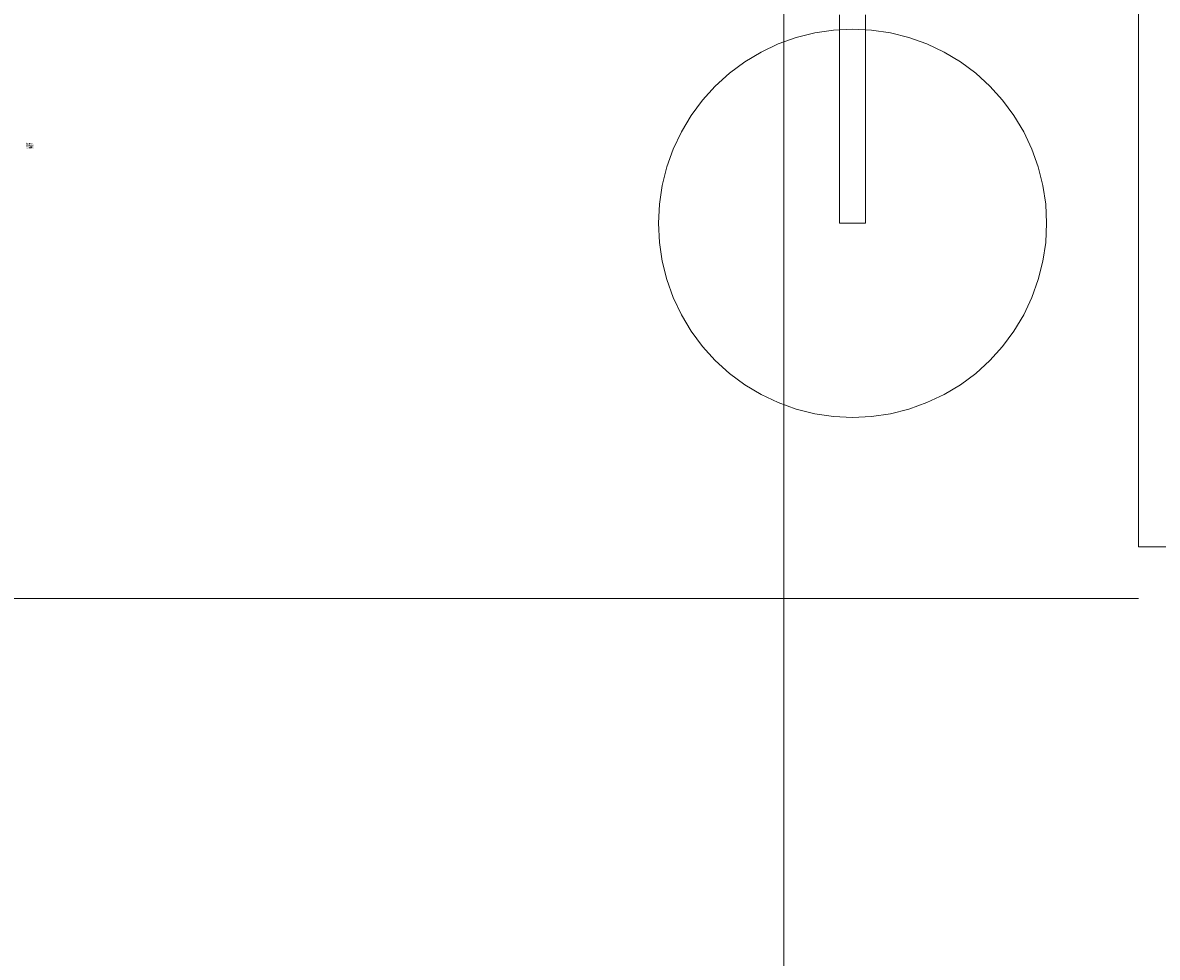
# Model space of a CAD drawing. Extents: x -620 to 300, y 62 to 1112.
# Tile 98 of 226: x -155 to -138, y 258 to 273. Entities that reach past the tile are written whole.
import ezdxf

# ---------------------------------------------------------------- set-up
doc = ezdxf.new("R2010")
doc.units = 0
doc.layers.get('0').update_dxf_attribs({"lineweight": 13})
doc.layers.add('60- 61 allgemeine Ausstattung- 4 Terrassen', color=9, linetype='Continuous', lineweight=9, true_color=0x808080)
doc.layers.add('AM_6', color=2, linetype='Continuous', lineweight=35, true_color=0xffff00)
doc.styles.get("Standard").update_dxf_attribs({"font": 'ARIALN.TTF'})

# ---------------------------------------------------------------- blocks, each defined once
blk = doc.blocks.new('Referenz-A06CPVSGL0')
at = {"layer": '60- 61 allgemeine Ausstattung- 4 Terrassen', "color": 0}
for p, q in [((-143.639, 214.053), (-143.639, 372.513)), ((-138.159, 335.853), (-138.159, 264.653)), ((-142.779, 269.653), (-142.779, 272.874)), ((-142.379, 272.874), (-142.379, 269.653)), ((-143.727, 272.425), (-143.449, 272.524)), ((-143.449, 272.524), (-143.164, 272.596)), ((-143.164, 272.596), (-142.873, 272.639)), ((-142.873, 272.639), (-142.579, 272.653)), ((-142.579, 272.653), (-142.284, 272.639)), ((-142.284, 272.639), (-141.993, 272.596)), ((-141.993, 272.596), (-141.708, 272.524)), ((-141.708, 272.524), (-141.43, 272.425)), ((-143.993, 272.299), (-143.727, 272.425)), ((-141.43, 272.425), (-141.164, 272.299)), ((-144.245, 272.148), (-143.993, 272.299)), ((-141.164, 272.299), (-140.912, 272.148)), ((-144.482, 271.972), (-144.245, 272.148)), ((-140.912, 272.148), (-140.675, 271.972)), ((-144.7, 271.775), (-144.482, 271.972)), ((-140.675, 271.972), (-140.457, 271.775)), ((-144.898, 271.557), (-144.7, 271.775)), ((-140.457, 271.775), (-140.259, 271.557)), ((-145.073, 271.32), (-144.898, 271.557)), ((-140.259, 271.557), (-140.084, 271.32)), ((-145.224, 271.068), (-145.073, 271.32)), ((-140.084, 271.32), (-139.933, 271.068)), ((-145.35, 270.801), (-145.224, 271.068)), ((-139.933, 271.068), (-139.807, 270.801)), ((-145.449, 270.524), (-145.35, 270.801)), ((-139.807, 270.801), (-139.708, 270.524)), ((-145.521, 270.239), (-145.449, 270.524)), ((-139.708, 270.524), (-139.636, 270.239)), ((-145.564, 269.947), (-145.521, 270.239)), ((-139.636, 270.239), (-139.593, 269.947)), ((-145.579, 269.653), (-145.564, 269.947)), ((-139.593, 269.947), (-139.579, 269.653)), ((-145.564, 269.359), (-145.579, 269.653)), ((-142.379, 269.653), (-142.779, 269.653)), ((-139.579, 269.653), (-139.593, 269.359)), ((-145.521, 269.068), (-145.564, 269.359)), ((-139.593, 269.359), (-139.636, 269.068)), ((-145.449, 268.783), (-145.521, 269.068)), ((-139.636, 269.068), (-139.708, 268.783)), ((-145.35, 268.505), (-145.449, 268.783)), ((-139.708, 268.783), (-139.807, 268.505)), ((-145.224, 268.239), (-145.35, 268.505)), ((-139.807, 268.505), (-139.933, 268.239)), ((-145.073, 267.987), (-145.224, 268.239)), ((-139.933, 268.239), (-140.084, 267.987)), ((-144.898, 267.75), (-145.073, 267.987)), ((-140.084, 267.987), (-140.259, 267.75)), ((-144.7, 267.532), (-144.898, 267.75)), ((-140.259, 267.75), (-140.457, 267.532)), ((-144.482, 267.334), (-144.7, 267.532)), ((-140.457, 267.532), (-140.675, 267.334)), ((-144.245, 267.159), (-144.482, 267.334)), ((-140.675, 267.334), (-140.912, 267.159)), ((-143.993, 267.008), (-144.245, 267.159)), ((-140.912, 267.159), (-141.164, 267.008)), ((-143.727, 266.882), (-143.993, 267.008)), ((-141.164, 267.008), (-141.43, 266.882)), ((-143.449, 266.783), (-143.727, 266.882)), ((-143.164, 266.711), (-143.449, 266.783)), ((-141.708, 266.783), (-141.993, 266.711)), ((-141.43, 266.882), (-141.708, 266.783)), ((-142.873, 266.668), (-143.164, 266.711)), ((-142.579, 266.653), (-142.873, 266.668)), ((-142.284, 266.668), (-142.579, 266.653)), ((-141.993, 266.711), (-142.284, 266.668)), ((-138.159, 264.653), (26.901, 264.653)), ((-275.639, 263.853), (-138.159, 263.853))]:
    blk.add_line(p, q, dxfattribs=at)
blk = doc.blocks.new('Blockreferenz-A06CPVWWL0')
at = {"layer": 'AM_6', "char_height": 0.01, "attachment_point": 1}
for s, insert in [('{\\fArial Narrow;SPELSBERG}', (-155.354, 270.892)), ('{\\fArial Narrow;Spelsberg}', (-155.354, 270.872)), ('{\\fArial Narrow;$CNSORDERNO.}', (-155.354, 270.852)), ('{\\fArial Narrow;1}', (-155.354, 270.902)), ('{\\fArial Narrow;Deckel_TK1813-6-t}', (-155.354, 270.882)), ('{\\fArial Narrow;Deckel_TK1813-6-t}', (-155.354, 270.862)), ('{\\fArial Narrow;Deckel_TK1813-6-t}', (-155.354, 270.842)), ('{\\fArial Narrow;Deckel_TK1813-6-t}', (-155.354, 270.832)), ('{\\fArial Narrow;Deckel_TK1813-6-t}', (-155.354, 270.822))]:
    blk.add_mtext(s, dxfattribs=dict(at, insert=insert))
blk = doc.blocks.new('Blockreferenz-A06CPVX4L0')
at = {"layer": 'AM_6', "char_height": 0.01, "attachment_point": 1}
for s, insert in [('{\\fArial Narrow;SPELSBERG}', (-155.354, 270.892)), ('{\\fArial Narrow;Spelsberg}', (-155.354, 270.872)), ('{\\fArial Narrow;$CNSORDERNO.}', (-155.354, 270.852)), ('{\\fArial Narrow;Kasten_TK1813-f-m}', (-155.354, 270.882)), ('{\\fArial Narrow;Kasten_TK1813-f-m}', (-155.354, 270.862)), ('{\\fArial Narrow;Kasten_TK1813-f-m}', (-155.354, 270.832)), ('{\\fArial Narrow;Kasten_TK1813-f-m}', (-155.354, 270.822)), ('{\\fArial Narrow;1}', (-155.354, 270.902)), ('{\\fArial Narrow;Empty enclosure}', (-155.354, 270.842))]:
    blk.add_mtext(s, dxfattribs=dict(at, insert=insert))

msp = doc.modelspace()

# ---------------------------------------------------------------- block references
at = {"color": 8, "lineweight": 13, "ltscale": 0.13, "true_color": 0x808080}
msp.add_blockref('Referenz-A06CPVSGL0', (0, 0), dxfattribs=at)
at = {"ltscale": 0.13}
for name in ['Blockreferenz-A06CPVWWL0', 'Blockreferenz-A06CPVX4L0']:
    msp.add_blockref(name, (0, 0), dxfattribs=at)

doc.saveas('drawing.dxf')
